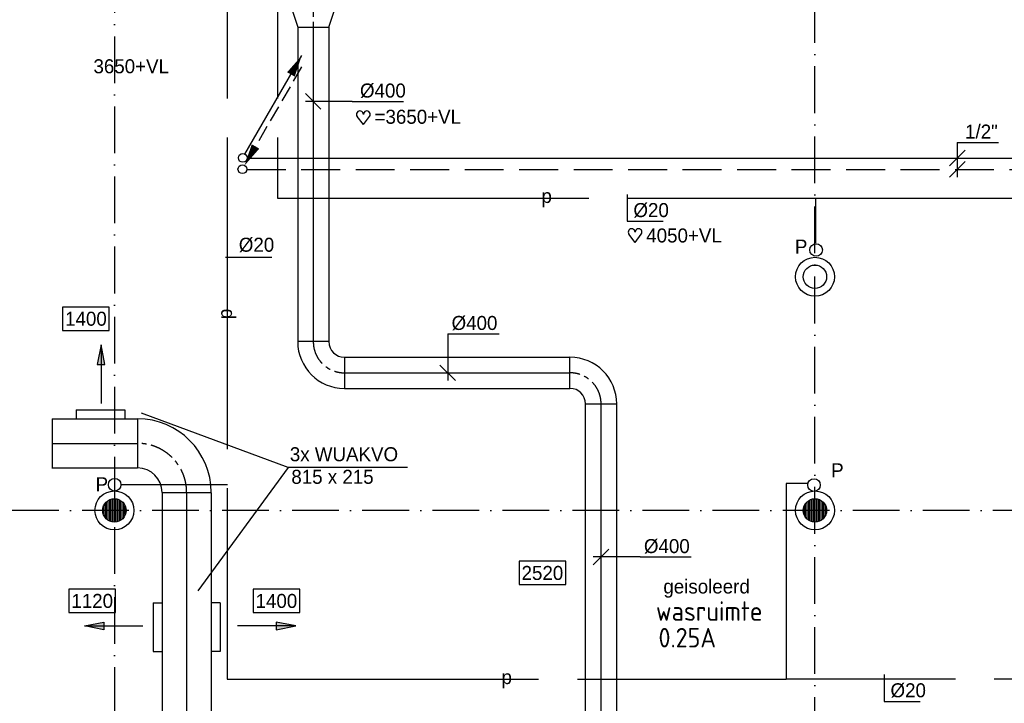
# Model space of a CAD drawing. Extents: x -866131 to -691536, y 173952 to 258052.
# Tile 86 of 160: x -801420 to -788770, y 221545 to 230321. Entities that reach past the tile are written whole.
import ezdxf
from ezdxf.enums import TextEntityAlignment as Align

# ---------------------------------------------------------------- set-up
doc = ezdxf.new("R2010")
doc.units = 0
doc.header["$LTSCALE"] = 100
for name, pattern in [('2322000', [45, 40, -5]), ('2322107', [2000, 1000, 1000]), ('2322108', [7, 5, -2]), ('CENTER2', [11.25, 7.5, -1.25, 1.25, -1.25]), ('CENTER4', [5, 3.125, -0.625, 0.625, -0.625]), ('DASHDOT', [9, 6, -1.5, 0, -1.5]), ('LURETOUR', [6, 4, -2])]:
    doc.linetypes.add(name, pattern=pattern)
doc.layers.get('0').update_dxf_attribs({"linetype": 'CONTINUOUS'})
for name, color, linetype in [('AL$7----_STRAMIEN', 1, 'DASHDOT'), ('AL$8----_HULPKOLOM', 2, 'CONTINUOUS'), ('AL28----_KONSTRUKTIE', 3, 'CONTINUOUS'), ('ALXAA---_GEWBETON', 12, 'CONTINUOUS'), ('BOUW', 8, 'CONTINUOUS'), ('VOLGNUMMER', 7, 'CONTINUOUS'), ('WL$1----', 4, 'CONTINUOUS'), ('WL531---', 4, 'CONTINUOUS'), ('WL561---_AANVOER', 4, 'CONTINUOUS'), ('WL561---_RETOUR', 4, 'CONTINUOUS'), ('WL570---', 3, 'CONTINUOUS'), ('WL570---_HARTLIJN', 7, 'CONTINUOUS'), ('WL570---_RETOUR', 3, 'CONTINUOUS'), ('WL570---_TOEVOER', 3, 'CONTINUOUS'), ('WM$1----', 1, 'CONTINUOUS'), ('WM561---', 1, 'CONTINUOUS'), ('WM570---', 1, 'CONTINUOUS')]:
    doc.layers.add(name, color=color, linetype=linetype)
doc.styles.add('BURO-018', font='BUROFONT.shx', dxfattribs={"height": 180})
doc.styles.get("Standard").update_dxf_attribs({"font": 'ISOCP'})

# ---------------------------------------------------------------- blocks, each defined once
blk = doc.blocks.new('LU-1D-K-190')
at = {"color": 0, "linetype": 'CONTINUOUS'}
for p, q in [((-0.5, 200), (0.5, 200)), ((-0.5, -200), (0.5, -200))]:
    blk.add_line(p, q, dxfattribs=at)
at = {"layer": 'WL570---_HARTLIJN', "linetype": 'CENTER2'}
blk.add_line((-0.5, 0), (0.5, 0), dxfattribs=at)
blk = doc.blocks.new('LU-ORND')
at = {"color": 0, "linetype": 'CONTINUOUS'}
for p, q in [((-3, 1.5), (-3, -1.5)), ((3, 1.5), (-3, 1.5)), ((3, -1.5), (3, 1.5)), ((-3, -1.5), (3, -1.5))]:
    blk.add_line(p, q, dxfattribs=at)
blk = doc.blocks.new('*U123', base_point=(37813, 54276))
at = {"layer": 'WM570---', "linetype": 'CONTINUOUS'}
for p, q in [((37713, 54376), (37912, 54176)), ((38313, 54276), (37713, 54276)), ((38313, 54276), (38972, 54276))]:
    blk.add_line(p, q, dxfattribs=at)
at = {"layer": 'WM570---', "linetype": 'CONTINUOUS', "style": 'BURO-018'}
blk.add_text('%%c400', height=180, dxfattribs=at).set_placement((38413, 54326))
blk = doc.blocks.new('LU-PIJL7')
at = {"color": 0, "linetype": 'CONTINUOUS'}
for p, q in [((0, 0), (-15, 0)), ((-5, -1), (-5, 1)), ((-5, 1), (0, 0)), ((0, 0), (-5, -1))]:
    blk.add_line(p, q, dxfattribs=at)
blk.add_solid([(-5, 1), (-5, -1), (0, 0)], dxfattribs=at)
blk = doc.blocks.new('HART')
at = {"color": 1}
for q in [(-28.1, 39.5), (51.4, 39.5)]:
    blk.add_line((11.6, -12.9), q, dxfattribs=at)
for centre, start, end in [((-10.5, 52.8), 0, 217.18669), ((33.8, 52.8), 322.81331, 180)]:
    blk.add_arc(centre, 22.1, start, end, dxfattribs=at)
blk = doc.blocks.new('LDV3108')
at = {"color": 0, "linetype": 'CONTINUOUS'}
for p, q in [((6.75, 11.69), (5.81, 10.07)), ((5.44, 9.42), (4.5, 7.79)), ((4.13, 7.14), (3.19, 5.52)), ((2.81, 4.87), (1.88, 3.25)), ((1.5, 2.6), (0.56, 0.97))]:
    blk.add_line(p, q, dxfattribs=at)
blk.add_lwpolyline([(0.25, 0.43, 0, 1, 0), (1.5, 2.6, 1, 1, 0)], format="xyseb", dxfattribs=at)
blk.add_circle((0, 0), 0.5, dxfattribs=at)
blk = doc.blocks.new('LDV1107')
at = {"color": 0, "linetype": 'CONTINUOUS'}
blk.add_line((0.25, 0.43), (6.75, 11.69), dxfattribs=at)
blk.add_lwpolyline([(6.75, 11.69, 0, 1, 0), (5.5, 9.53, 1, 1, 0)], format="xyseb", dxfattribs=at)
blk.add_circle((0, 0), 0.5, dxfattribs=at)
blk = doc.blocks.new('LU-1D-VCH-27619015E5D')
at = {"color": 0, "linetype": 'CONTINUOUS'}
for p, q in [((0, -315), (0, 315)), ((0, 315), (93, 315)), ((93, 315), (93, -315)), ((443.7952, 200), (93, 315)), ((443.7952, -200), (443.7952, 200)), ((93, -315), (443.7952, -200)), ((93, -315), (0, -315))]:
    blk.add_line(p, q, dxfattribs=at)
at = {"layer": 'WL570---_HARTLIJN', "linetype": 'CENTER4'}
blk.add_line((0, 0), (443.7952, 0), dxfattribs=at)
blk = doc.blocks.new('LU-1D-B--1-1905A190')
at = {"color": 0, "linetype": 'CONTINUOUS'}
for p, q in [((-400, -200), (-400, 200)), ((-200, -400), (200, -400))]:
    blk.add_line(p, q, dxfattribs=at)
for radius in [600, 200]:
    blk.add_arc((-400, -400), radius, 0, 90, dxfattribs=at)
at = {"layer": 'WL570---_HARTLIJN', "linetype": 'CENTER4'}
blk.add_arc((-400, -400), 400, 0, 90, dxfattribs=at)
blk = doc.blocks.new('*U432', base_point=(43720, 54448))
at = {"color": 0, "linetype": 'CONTINUOUS'}
for p, q in [((43720, 54793), (43720, 54348)), ((43720, 54793), (44250, 54793)), ((43820, 54693), (43620, 54493)), ((43820, 54548), (43620, 54348))]:
    blk.add_line(p, q, dxfattribs=at)
at = {"color": 0, "linetype": 'CONTINUOUS', "style": 'BURO-018'}
blk.add_text('1/2"', height=180, dxfattribs=at).set_placement((43820, 54843))
blk = doc.blocks.new('*U473', base_point=(37172, 52036))
at = {"color": 0, "linetype": 'CONTINUOUS'}
for p, q in [((37172, 52336), (37172, 51736)), ((37172, 52336), (37832, 52336)), ((37073, 51936), (37272, 51736))]:
    blk.add_line(p, q, dxfattribs=at)
at = {"layer": 'WM570---', "color": 1, "linetype": 'CONTINUOUS', "style": 'BURO-018'}
blk.add_text('%%c400', height=180, dxfattribs=at).set_placement((37222, 52386))
blk = doc.blocks.new('*U474', base_point=(39191, 46819))
at = {"color": 0, "linetype": 'CONTINUOUS'}
for p, q in [((39090, 46918), (38891, 46719)), ((39491, 46819), (38891, 46819)), ((39491, 46819), (40150, 46819))]:
    blk.add_line(p, q, dxfattribs=at)
at = {"layer": 'WM570---', "color": 1, "linetype": 'CONTINUOUS', "style": 'BURO-018'}
blk.add_text('%%c400', height=180, dxfattribs=at).set_placement((39541, 46869))
blk = doc.blocks.new('LU-1D-K-276')
at = {"color": 0, "linetype": 'CONTINUOUS'}
for p, q in [((-0.5, 315), (0.5, 315)), ((-0.5, -315), (0.5, -315))]:
    blk.add_line(p, q, dxfattribs=at)
at = {"layer": 'WL570---_HARTLIJN', "linetype": 'CENTER2'}
blk.add_line((-0.5, 0), (0.5, 0), dxfattribs=at)
blk = doc.blocks.new('LU-1D-B-1-2765A276')
at = {"color": 0, "linetype": 'CONTINUOUS'}
for p, q in [((315, 630), (-315, 630)), ((-630, 315), (-630, -315))]:
    blk.add_line(p, q, dxfattribs=at)
for radius in [315, 945]:
    blk.add_arc((-630, 630), radius, 270, 0, dxfattribs=at)
at = {"layer": 'WL570---_HARTLIJN', "linetype": 'CENTER4'}
blk.add_arc((-630, 630), 630, 270, 0, dxfattribs=at)
blk = doc.blocks.new('2322000-3')
at = {"layer": 'WM$1----', "color": 0, "style": 'BURO-018'}
for p in [(-794650, 228031), (-795163, 221854)]:
    blk.add_text('p', height=180, dxfattribs=at).set_placement(p, align=Align.MIDDLE)
blk.add_text('p', height=180, rotation=90, dxfattribs=at).set_placement((-798755, 226544), align=Align.MIDDLE)

msp = doc.modelspace()

# ---------------------------------------------------------------- linework, layer by layer
at = {"layer": 'AL$7----_STRAMIEN', "color": 1}
for points in [[(-800202.826, 252610.366), (-800202.826, 213821.228)], [(-791202.826, 213821.228), (-791202.826, 252610.366)], [(-719909.644, 224021.228), (-862199.709, 224021.228)]]:
    msp.add_lwpolyline(points, dxfattribs=at)
at = {"layer": 'AL$8----_HULPKOLOM', "color": 8}
for centre in [(-791202.826, 227021.228), (-800202.826, 224021.228), (-791202.826, 224021.228)]:
    msp.add_circle(centre, 250, dxfattribs=at)
at = {"layer": 'AL28----_KONSTRUKTIE', "color": 8}
for centre in [(-791202.826, 227021.228), (-800202.826, 224021.228), (-791202.826, 224021.228)]:
    msp.add_circle(centre, 150, dxfattribs=at)
at = {"layer": 'ALXAA---_GEWBETON', "color": 8}
for p, q in [((-800262.826, 223883.75), (-800262.826, 224158.705)), ((-800242.826, 223876.659), (-800242.826, 224165.796)), ((-800222.826, 223872.567), (-800222.826, 224169.888)), ((-800202.826, 223871.228), (-800202.826, 224171.228)), ((-800182.826, 223872.567), (-800182.826, 224169.888)), ((-800162.826, 223876.659), (-800162.826, 224165.796)), ((-800142.826, 223883.75), (-800142.826, 224158.705)), ((-791262.826, 223883.75), (-791262.826, 224158.705)), ((-791242.826, 223876.659), (-791242.826, 224165.796)), ((-791222.826, 223872.567), (-791222.826, 224169.888)), ((-791202.826, 223871.228), (-791202.826, 224171.228)), ((-791182.826, 223872.567), (-791182.826, 224169.888)), ((-791162.826, 223876.659), (-791162.826, 224165.796)), ((-791142.826, 223883.75), (-791142.826, 224158.705)), ((-800342.826, 223967.376), (-800342.826, 224075.079)), ((-800322.826, 223931.228), (-800322.826, 224111.228)), ((-800302.826, 223909.424), (-800302.826, 224133.031)), ((-800282.826, 223894.342), (-800282.826, 224148.113)), ((-800122.826, 223894.342), (-800122.826, 224148.113)), ((-800102.826, 223909.424), (-800102.826, 224133.031)), ((-800082.826, 223931.228), (-800082.826, 224111.228)), ((-800062.826, 223967.376), (-800062.826, 224075.079)), ((-791342.826, 223967.376), (-791342.826, 224075.079)), ((-791322.826, 223931.228), (-791322.826, 224111.228)), ((-791302.826, 223909.424), (-791302.826, 224133.031)), ((-791282.826, 223894.342), (-791282.826, 224148.113)), ((-791122.826, 223894.342), (-791122.826, 224148.113)), ((-791102.826, 223909.424), (-791102.826, 224133.031)), ((-791082.826, 223931.228), (-791082.826, 224111.228)), ((-791062.826, 223967.376), (-791062.826, 224075.079))]:
    msp.add_line(p, q, dxfattribs=at)
at = {"layer": 'WL$1----', "linetype": '2322000'}
for p, q in [((-798754.64, 233308.111), (-798754.64, 224278.904)), ((-798107.121, 233308.111), (-798107.121, 228030.635)), ((-798107.121, 228030.635), (-791193.231, 228030.635)), ((-791193.231, 228030.635), (-784899.207, 228030.635)), ((-791193.231, 227451.239), (-791193.231, 228026.923)), ((-800119.041, 224355.284), (-798749.033, 224355.284)), ((-791295.666, 224365.317), (-791571.6, 224365.317)), ((-791571.6, 224365.317), (-791571.6, 221854.272)), ((-798754.64, 224278.904), (-798754.64, 221854.272)), ((-798754.64, 221854.272), (-791571.6, 221854.272)), ((-784899.207, 221854.272), (-791571.6, 221854.272))]:
    msp.add_line(p, q, dxfattribs=at)
at = {"layer": 'WL$1----'}
for centre in [(-791187.867, 227364.945), (-800200.049, 224350.914), (-791214.495, 224346.489)]:
    msp.add_circle(centre, 80.756, dxfattribs=at)
at = {"layer": 'WL531---', "color": 1}
for p, q in [((-793616.244, 228078.227), (-793616.244, 227734.199)), ((-790313.4, 221912.666), (-790313.4, 221568.639))]:
    msp.add_line(p, q, dxfattribs=at)
at = {"layer": 'WL561---_AANVOER', "linetype": '2322107'}
msp.add_line((-798498.072, 228545.143), (-784437.408, 228545.143), dxfattribs=at)
at = {"layer": 'WL561---_RETOUR', "linetype": '2322108'}
msp.add_line((-798502.685, 228399.924), (-784362.955, 228399.924), dxfattribs=at)
at = {"layer": 'WL570---'}
for p, q in [((-800695.785, 225313.26), (-800070.785, 225313.26)), ((-800695.785, 225313.26), (-800695.785, 225195.868)), ((-800070.785, 225313.26), (-800070.785, 225195.868)), ((-799707.049, 222832.713), (-799589.658, 222832.713)), ((-799707.049, 222832.713), (-799707.049, 222207.713)), ((-799589.658, 222832.713), (-799589.658, 222207.713)), ((-798959.658, 222832.713), (-798959.658, 222207.713)), ((-798842.266, 222832.713), (-798959.658, 222832.713)), ((-798842.266, 222832.713), (-798842.266, 222207.713)), ((-799707.049, 222207.713), (-799589.658, 222207.713)), ((-798842.266, 222207.713), (-798959.658, 222207.713))]:
    msp.add_line(p, q, dxfattribs=at)
at = {"layer": 'WL570---_TOEVOER', "linetype": 'CONTINUOUS'}
msp.add_line((-801001.729, 225197.196), (-801001.729, 224560.128), dxfattribs=at)
at = {"layer": 'WM570---'}
for p, q in [((-793616.244, 227734.199), (-793152.538, 227734.199)), ((-798775.043, 227272.061), (-798179.897, 227272.996)), ((-797969.302, 224571.9), (-799856.447, 225271.042)), ((-797969.302, 224571.9), (-799130.622, 222988.938)), ((-796438.472, 224571.9), (-797969.302, 224571.9)), ((-790313.4, 221568.639), (-789849.693, 221568.639))]:
    msp.add_line(p, q, dxfattribs=at)

# ---------------------------------------------------------------- block references
at = {"layer": 'WL561---_AANVOER', "color": 2, "xscale": 112.5, "yscale": 112.5, "zscale": 112.5}
msp.add_blockref('LDV1107', (-798554.322, 228546.658), dxfattribs=at)
at = {"layer": 'WL561---_RETOUR', "color": 2, "xscale": 112.5, "yscale": 112.5, "zscale": 112.5}
msp.add_blockref('LDV3108', (-798558.935, 228401.439), dxfattribs=at)
at = {"layer": 'WL570---_RETOUR', "linetype": 'LURETOUR'}
for name, p, rotation in [('LU-1D-VCH-27619015E5D', (-797648.045, 230670.922), 269.9999999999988), ('LU-1D-B--1-1905A190', (-797648.045, 225787.872), 180)]:
    msp.add_blockref(name, p, dxfattribs=dict(at, rotation=rotation))
for p, xscale, rotation in [((-797648.045, 228207.393), 4039.041342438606, 270), ((-793950.16, 222314.719), 6146.306329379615, 89.99999999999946)]:
    msp.add_blockref('LU-1D-K-190', p, dxfattribs=dict(at, xscale=xscale, rotation=rotation))
at = {"layer": 'WL570---_RETOUR', "xscale": 2, "yscale": 2, "zscale": 2}
for p in [(-797027.831, 228999.669), (-793536.84, 227488.52)]:
    msp.add_blockref('HART', p, dxfattribs=at)
at = {"layer": 'WL570---_RETOUR', "linetype": 'LURETOUR', "xscale": 2897.884996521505}
msp.add_blockref('LU-1D-K-190', (-795799.102, 225787.872), dxfattribs=at)
at = {"layer": 'WL570---_RETOUR', "linetype": 'LURETOUR'}
msp.add_blockref('LU-1D-B--1-1905A190', (-793950.16, 225787.872), dxfattribs=at)
at = {"layer": 'WL570---_TOEVOER', "color": 3, "yscale": 50, "zscale": 50}
for p, xscale, rotation in [((-800374.724, 226145.583), -50, 270), ((-800586.863, 222538.221), 50, 180), ((-797872.687, 222538.221), -50, 180)]:
    msp.add_blockref('LU-PIJL7', p, dxfattribs=dict(at, xscale=xscale, rotation=rotation))
at = {"layer": 'WL570---_TOEVOER', "linetype": 'CONTINUOUS', "xscale": 1098.323485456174}
msp.add_blockref('LU-1D-K-276', (-800453.819, 224882.196), dxfattribs=at)
at = {"layer": 'WL570---_TOEVOER', "linetype": 'CONTINUOUS', "rotation": 90}
msp.add_blockref('LU-1D-B-1-2765A276', (-799274.658, 224882.196), dxfattribs=at)
at = {"layer": 'WL570---_TOEVOER', "linetype": 'CONTINUOUS', "xscale": 3850.056272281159, "rotation": 270}
msp.add_blockref('LU-1D-K-276', (-799274.658, 222322.293), dxfattribs=at)
at = {"layer": 'WM$1----'}
msp.add_blockref('2322000-3', (0, 0), dxfattribs=at)
at = {"layer": 'WM561---'}
msp.add_blockref('*U432', (-789374.244, 228399.924), dxfattribs=at)
at = {"layer": 'WM570---'}
msp.add_blockref('*U123', (-797648.045, 229271.985), dxfattribs=at)
ref = msp.add_blockref('LU-ORND', (-800568.712, 226482.338), dxfattribs=dict(at, xscale=100, yscale=100, zscale=100))
ref.add_attrib('LU_TEXT1', '1400', dxfattribs={"layer": '0', "color": 1, "linetype": 'CONTINUOUS', "height": 180, "style": 'BURO-018'}).set_placement((-800568.712, 226482.338), align=Align.MIDDLE)
at = {"layer": 'WM570---', "color": 1}
for name, p in [('*U473', (-795921.346, 225987.872)), ('*U474', (-793750.16, 223423.309))]:
    msp.add_blockref(name, p, dxfattribs=at)
at = {"layer": 'WM570---'}
ref = msp.add_blockref('LU-ORND', (-794704.207, 223218.27), dxfattribs=dict(at, xscale=100, yscale=100, zscale=100))
ref.add_attrib('LU_TEXT1', '2520', dxfattribs={"layer": '0', "color": 1, "linetype": 'CONTINUOUS', "height": 180, "style": 'BURO-018'}).set_placement((-794704.207, 223218.27), align=Align.MIDDLE)
ref = msp.add_blockref('LU-ORND', (-800487.998, 222859.064), dxfattribs=dict(at, xscale=100, yscale=100, zscale=100))
ref.add_attrib('LU_TEXT1', '1120', dxfattribs={"layer": '0', "color": 1, "linetype": 'CONTINUOUS', "height": 180, "style": 'BURO-018'}).set_placement((-800487.998, 222859.064), align=Align.MIDDLE)
ref = msp.add_blockref('LU-ORND', (-798121.704, 222859.064), dxfattribs=dict(at, xscale=100, yscale=100, zscale=100))
ref.add_attrib('LU_TEXT1', '1400', dxfattribs={"layer": '0', "color": 1, "linetype": 'CONTINUOUS', "height": 180, "style": 'BURO-018'}).set_placement((-798121.704, 222859.064), align=Align.MIDDLE)

# ---------------------------------------------------------------- texts
at = {"layer": 'BOUW', "color": 1, "style": 'BURO-018'}
for s, p in [('3x WUAKVO', (-797949.312, 224652.673)), ('815 x 215', (-797930.082, 224362.63)), ('geisoleerd', (-793150.464, 222954.499))]:
    msp.add_text(s, height=180, dxfattribs=at).set_placement(p)
at = {"layer": 'VOLGNUMMER', "color": 252, "linetype": 'BYBLOCK'}
msp.add_text('wasruimte', height=250, dxfattribs=at).set_placement((-793245.875, 222603.568))
msp.add_attdef('0.25A', text='', height=250, dxfattribs=at).set_placement((-792843.048, 222387.184), align=Align.MIDDLE_CENTER)
at = {"layer": 'WL$1----', "color": 1, "style": 'BURO-018'}
for p in [(-791460.511, 227318.041), (-790994.399, 224446.013), (-800444.984, 224267.519)]:
    msp.add_text('P', height=180, dxfattribs=at).set_placement(p)
at = {"layer": 'WL570---_RETOUR', "color": 1, "style": 'BURO-018'}
for s, p in [('3650+VL', (-800472.143, 229633.619)), ('=3650+VL', (-796860.911, 228985.164)), ('4050+VL', (-793369.919, 227460.997))]:
    msp.add_text(s, height=180, dxfattribs=at).set_placement(p)
at = {"layer": 'WM570---', "style": 'BURO-018'}
for p in [(-793535.038, 227787.296), (-790232.194, 221621.736)]:
    msp.add_text('%%C20', height=180, dxfattribs=at).set_placement(p)
at = {"layer": 'WM570---', "color": 1, "style": 'BURO-018'}
msp.add_text('%%C20', height=180, dxfattribs=at).set_placement((-798604.779, 227342.34))

doc.saveas('drawing.dxf')
